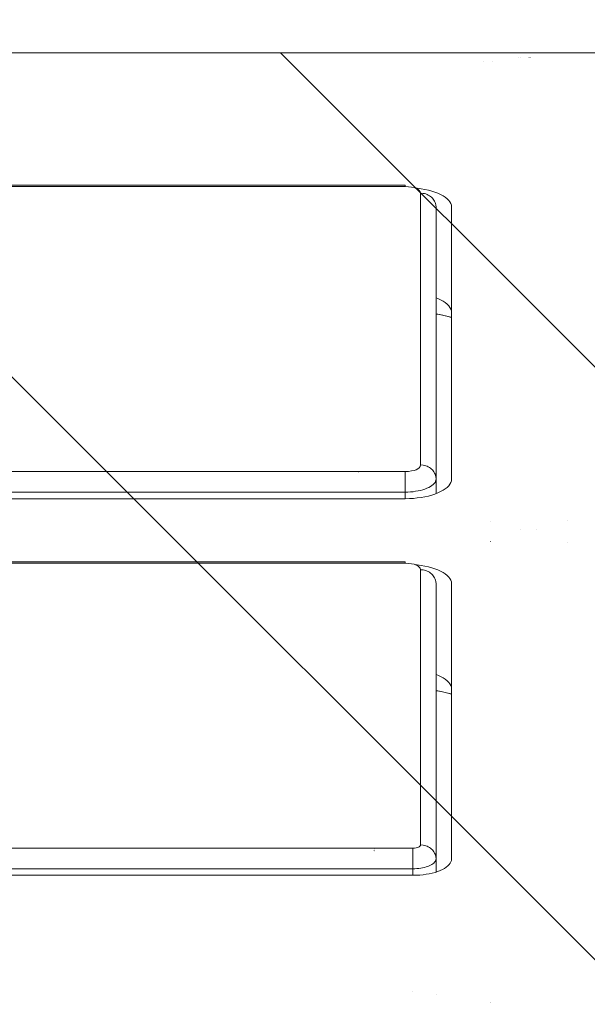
# Model space of a CAD drawing. Header units: inches. Extents: x -416 to -272, y -73 to 47.
# Tile 70 of 206: x -407.483 to -407.195, y 16.509 to 17.009. Entities that reach past the tile are written whole.
import ezdxf

# ---------------------------------------------------------------- set-up
doc = ezdxf.new("R2010")
doc.units = ezdxf.units.IN
doc.header["$LTSCALE"] = 32
doc.header["$MEASUREMENT"] = 0
doc.linetypes.add('Dash Style-1', pattern=[0.083328, 0.041656, -0.041672])
for name, color, linetype, lineweight in [('DashLineFill', 7, 'Dash Style-1', 13), ('Drawing', 7, 'Continuous', 18), ('None', 7, 'Continuous', 18)]:
    doc.layers.add(name, color=color, linetype=linetype, lineweight=lineweight)

# ---------------------------------------------------------------- blocks, each defined once
blk = doc.blocks.new('TiMotion_Handset (2D)')
at = {"layer": 'DashLineFill', "linetype": 'Continuous', "lineweight": 13}
h = blk.add_hatch(dxfattribs=at)
h.set_pattern_fill('Steel', color=253, style=0, pattern_type=2)
h.set_pattern_definition([(45, (0, 0), (-1.61301565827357, 1.935715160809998), []), (45, (-1.0608, 1.0608), (-0.4723460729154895, 0.4167612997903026), [])])
h.paths.add_polyline_path([(-0.5650679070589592, 2.440944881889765), (-0.5636889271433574, 2.443168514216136), (-0.5621892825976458, 2.445271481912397), (-0.5605689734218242, 2.447253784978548), (-0.5588279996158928, 2.449115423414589), (-0.5569663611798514, 2.45085639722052), (-0.5549840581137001, 2.452476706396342), (-0.5528810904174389, 2.453976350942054), (-0.5506574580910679, 2.455355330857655), (-0.5483514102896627, 2.456591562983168), (-0.5460011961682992, 2.457662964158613), (-0.543606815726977, 2.458569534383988), (-0.5411682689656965, 2.459311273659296), (-0.5386855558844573, 2.459888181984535), (-0.5361586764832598, 2.460300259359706), (-0.5335876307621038, 2.460547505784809), (-0.5309724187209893, 2.460629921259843), (0.4425815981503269, 2.460629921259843), (0.4451968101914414, 2.460547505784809), (0.4477678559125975, 2.460300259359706), (0.450294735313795, 2.459888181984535), (0.4527774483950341, 2.459311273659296), (0.4552159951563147, 2.458569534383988), (0.4576103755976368, 2.457662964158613), (0.4599605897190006, 2.456591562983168), (0.4622666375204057, 2.455355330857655), (0.4644902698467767, 2.453976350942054), (0.4665932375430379, 2.452476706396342), (0.4685755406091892, 2.45085639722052), (0.4704371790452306, 2.449115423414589), (0.472178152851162, 2.447253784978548), (0.4737984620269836, 2.445271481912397), (0.4752981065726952, 2.443168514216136), (0.4766770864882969, 2.440944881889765), (0.4779133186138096, 2.43863883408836), (0.478984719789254, 2.436288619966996), (0.47989129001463, 2.433894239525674), (0.4806330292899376, 2.431455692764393), (0.4812099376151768, 2.428972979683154), (0.4816220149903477, 2.426446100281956), (0.4818692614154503, 2.423875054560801), (0.4819516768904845, 2.421259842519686), (0.4819516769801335, 1.765582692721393), (0.4825163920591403, 1.763951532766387), (0.4830058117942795, 1.762300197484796), (0.4834199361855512, 1.760628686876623), (0.4837587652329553, 1.758937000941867), (0.4840222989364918, 1.757225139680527), (0.4842105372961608, 1.755493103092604), (0.4843234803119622, 1.753740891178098), (0.484361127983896, 1.751968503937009), (0.484361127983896, -1.751965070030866), (0.4842787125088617, -1.75458028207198), (0.4840314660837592, -1.757151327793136), (0.4836193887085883, -1.759678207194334), (0.483042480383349, -1.762160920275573), (0.4823007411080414, -1.764599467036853), (0.4813941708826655, -1.766993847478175), (0.4803227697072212, -1.769344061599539), (0.4790865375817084, -1.771650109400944), (0.4777075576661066, -1.773873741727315), (0.4762079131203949, -1.775976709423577), (0.4745876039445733, -1.777959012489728), (0.4728466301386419, -1.779820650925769), (0.4709849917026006, -1.781561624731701), (0.4690026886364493, -1.783181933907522), (0.4668997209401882, -1.784681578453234), (0.4646760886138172, -1.786060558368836), (0.4623700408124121, -1.787296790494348), (0.4600198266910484, -1.788368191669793), (0.4576254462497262, -1.789274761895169), (0.4551868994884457, -1.790016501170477), (0.4527041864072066, -1.790593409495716), (0.4501773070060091, -1.791005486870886), (0.447606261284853, -1.791252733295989), (0.4449910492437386, -1.791335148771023), (-1.79051826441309, -1.791335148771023), (-1.793133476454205, -1.791252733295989), (-1.795704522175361, -1.791005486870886), (-1.798231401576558, -1.790593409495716), (-1.800714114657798, -1.790016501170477), (-1.803152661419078, -1.789274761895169), (-1.8055470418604, -1.788368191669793), (-1.807897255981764, -1.787296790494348), (-1.810203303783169, -1.786060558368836), (-1.81242693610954, -1.784681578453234), (-1.814529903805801, -1.783181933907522), (-1.816512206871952, -1.781561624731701), (-1.818373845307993, -1.779820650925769), (-1.820114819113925, -1.777959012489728), (-1.821735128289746, -1.775976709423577), (-1.823234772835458, -1.773873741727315), (-1.82461375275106, -1.771650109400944), (-1.825849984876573, -1.769344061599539), (-1.826921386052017, -1.766993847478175), (-1.827827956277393, -1.764599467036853), (-1.828569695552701, -1.762160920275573), (-1.82914660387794, -1.759678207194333), (-1.829558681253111, -1.757151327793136), (-1.829805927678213, -1.75458028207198), (-1.829888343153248, -1.751965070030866), (-1.829888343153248, 1.751968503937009), (-1.829805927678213, 1.754583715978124), (-1.829558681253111, 1.75715476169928), (-1.82914660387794, 1.759681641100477), (-1.828569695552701, 1.762164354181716), (-1.827827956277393, 1.764602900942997), (-1.826921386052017, 1.766997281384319), (-1.825849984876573, 1.769347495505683), (-1.82461375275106, 1.771653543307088), (-1.823234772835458, 1.773877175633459), (-1.821735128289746, 1.77598014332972), (-1.820114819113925, 1.777962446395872), (-1.818373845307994, 1.779824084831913), (-1.816512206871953, 1.781565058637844), (-1.814529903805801, 1.783185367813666), (-1.81242693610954, 1.784685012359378), (-1.810203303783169, 1.786063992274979), (-1.807897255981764, 1.787300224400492), (-1.8055470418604, 1.788371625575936), (-1.803152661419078, 1.789278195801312), (-1.800714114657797, 1.79001993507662), (-1.798231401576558, 1.790596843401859), (-1.795704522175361, 1.79100892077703), (-1.793133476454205, 1.791256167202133), (-1.79051826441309, 1.791338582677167), (-0.5703424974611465, 1.791338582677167), (-0.5703424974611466, 2.421259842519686), (-0.5702600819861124, 2.423875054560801), (-0.5700128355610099, 2.426446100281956), (-0.569600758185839, 2.428972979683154), (-0.5690238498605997, 2.431455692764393), (-0.5682821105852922, 2.433894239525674), (-0.5673755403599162, 2.436288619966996), (-0.5663041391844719, 2.43863883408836)])
at = {"layer": 'DashLineFill'}
blk.add_open_spline([(-0.5650679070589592, 2.440944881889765), (-0.559793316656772, 2.450080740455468), (-0.5415215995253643, 2.460629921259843), (-0.04419541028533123, 2.460629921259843), (0.4531307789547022, 2.460629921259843), (0.4714024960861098, 2.450080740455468), (0.4819516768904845, 2.431809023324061), (0.4819516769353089, 2.09342126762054), (0.4819516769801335, 1.765582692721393), (0.484361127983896, 1.759098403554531), (0.484361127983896, 1.716953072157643e-06), (0.484361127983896, -1.76251425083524), (0.473811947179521, -1.780785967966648), (0.4555402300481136, -1.791335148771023), (-0.672763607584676, -1.791335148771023), (-1.801067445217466, -1.791335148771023), (-1.819339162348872, -1.780785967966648), (-1.829888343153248, -1.76251425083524), (-1.829888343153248, 1.716953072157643e-06), (-1.829888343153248, 1.762517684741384), (-1.819339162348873, 1.780789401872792), (-1.801067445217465, 1.791338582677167), (-1.180430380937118, 1.791338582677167), (-0.5703424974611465, 1.791338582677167), (-0.5703424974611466, 2.106299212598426), (-0.5703424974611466, 2.431809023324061), (-0.5650679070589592, 2.440944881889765)], degree=2, knots=[0, 0, 0, 0.001659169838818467, 0.003318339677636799, 0.07987838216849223, 0.08153755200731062, 0.08319672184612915, 0.08485589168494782, 0.1364181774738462, 0.1364181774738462, 0.1375061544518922, 0.4048450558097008, 0.4064547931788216, 0.4080645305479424, 0.4096742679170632, 0.5802364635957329, 0.5818462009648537, 0.5834559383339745, 0.5850656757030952, 0.8524045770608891, 0.8540143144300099, 0.8556240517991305, 0.8572337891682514, 0.9503292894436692, 0.9503292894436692, 0.9983902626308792, 1, 1, 1], dxfattribs=at)
at = {"layer": 'Drawing', "color": 7, "linetype": 'Continuous'}
for p, q in [((0.484361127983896, -1.718944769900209), (0.484361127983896, 1.633858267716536)), ((0.06655405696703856, 0.5511811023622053), (0.06655405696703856, 1.013779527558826)), ((0.2578969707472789, 0.5551181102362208), (0.2578969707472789, 1.00984251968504)), ((0.06659097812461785, 0.5493285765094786), (0.06655405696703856, 0.5511811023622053)), ((0.2579412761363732, 0.552895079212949), (0.2578969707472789, 0.5551181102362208)), ((0.2580594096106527, 0.5508741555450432), (0.2579412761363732, 0.552895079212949)), ((0.258250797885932, 0.5488848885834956), (0.2580594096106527, 0.5508741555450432)), ((0.06668942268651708, 0.5476444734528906), (0.06659097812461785, 0.5493285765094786)), ((0.06684891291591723, 0.5459867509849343), (0.06668942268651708, 0.5476444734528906)), ((0.06706825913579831, 0.544367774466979), (0.06684891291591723, 0.5459867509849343)), ((0.2240028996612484, 0.5469421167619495), (0.2236698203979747, 0.5450603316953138)), ((0.2242661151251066, 0.5488848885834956), (0.2240028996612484, 0.5469421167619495)), ((0.2243710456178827, 0.5499755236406), (0.2242661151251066, 0.5488848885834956)), ((0.2585140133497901, 0.5469421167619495), (0.258250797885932, 0.5488848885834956)), ((0.2588470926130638, 0.5450603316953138), (0.2585140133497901, 0.5469421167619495)), ((0.4153458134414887, 0.5469421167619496), (0.415012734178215, 0.5450603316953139)), ((0.4153458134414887, 0.5469421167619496), (0.4156090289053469, 0.5488848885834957)), ((0.4157139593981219, 0.5499755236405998), (0.4156090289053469, 0.5488848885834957)), ((0.06734582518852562, 0.5427996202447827), (0.06706825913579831, 0.544367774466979)), ((0.06767954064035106, 0.5412939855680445), (0.06734582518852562, 0.5427996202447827)), ((0.06806691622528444, 0.5398621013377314), (0.06767954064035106, 0.5412939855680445)), ((0.2228045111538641, 0.5415353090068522), (0.2222787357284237, 0.53991836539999)), ((0.2232693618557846, 0.5432535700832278), (0.2228045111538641, 0.5415353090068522)), ((0.2236698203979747, 0.5450603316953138), (0.2232693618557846, 0.5432535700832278)), ((0.2592475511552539, 0.5432535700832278), (0.2588470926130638, 0.5450603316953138)), ((0.2597124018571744, 0.5415353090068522), (0.2592475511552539, 0.5432535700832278)), ((0.2602381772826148, 0.53991836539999), (0.2597124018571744, 0.5415353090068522)), ((0.4141474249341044, 0.5415353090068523), (0.4136216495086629, 0.5399183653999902)), ((0.414612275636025, 0.543253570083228), (0.4141474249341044, 0.5415353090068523)), ((0.414612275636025, 0.543253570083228), (0.415012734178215, 0.5450603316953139)), ((0.06850506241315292, 0.5385146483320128), (0.06806691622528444, 0.5398621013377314)), ((0.0689907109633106, 0.5372616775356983), (0.06850506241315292, 0.5385146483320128)), ((0.06952023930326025, 0.5361125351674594), (0.0689907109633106, 0.5372616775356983)), ((0.07008969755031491, 0.5350757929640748), (0.06952023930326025, 0.5361125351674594)), ((0.1601014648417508, 0.5376855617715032), (0.1594775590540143, 0.5346705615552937)), ((0.1603789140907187, 0.5393700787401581), (0.1601014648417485, 0.5376855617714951)), ((0.1668550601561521, 0.5357917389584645), (0.1661288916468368, 0.5346918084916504)), ((0.1675384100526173, 0.5370358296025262), (0.1668550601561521, 0.5357917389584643)), ((0.1681738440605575, 0.5384148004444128), (0.1675384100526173, 0.5370358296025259)), ((0.1685441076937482, 0.5393700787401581), (0.1681738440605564, 0.5384148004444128)), ((0.2203771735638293, 0.5357917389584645), (0.219651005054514, 0.5346918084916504)), ((0.2210605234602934, 0.5370358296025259), (0.2203771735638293, 0.5357917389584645)), ((0.2216959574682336, 0.5384148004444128), (0.2210605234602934, 0.5370358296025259)), ((0.2222787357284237, 0.53991836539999), (0.2216959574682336, 0.5384148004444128)), ((0.2608209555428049, 0.5384148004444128), (0.2602381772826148, 0.53991836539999)), ((0.2614563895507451, 0.5370358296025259), (0.2608209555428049, 0.5384148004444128)), ((0.2621397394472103, 0.5357917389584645), (0.2614563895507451, 0.5370358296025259)), ((0.2628659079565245, 0.5346918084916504), (0.2621397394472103, 0.5357917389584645)), ((0.3514443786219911, 0.537685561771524), (0.3508204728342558, 0.5346705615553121)), ((0.3517218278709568, 0.5393700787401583), (0.3514443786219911, 0.537685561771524)), ((0.3581979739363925, 0.5357917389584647), (0.3574718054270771, 0.5346918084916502)), ((0.3581979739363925, 0.5357917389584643), (0.3588813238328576, 0.5370358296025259)), ((0.3588813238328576, 0.5370358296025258), (0.3595167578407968, 0.5384148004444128)), ((0.3598870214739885, 0.5393700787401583), (0.3595167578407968, 0.5384148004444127)), ((0.4117200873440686, 0.5357917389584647), (0.4109939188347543, 0.5346918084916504)), ((0.4117200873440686, 0.5357917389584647), (0.4124034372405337, 0.5370358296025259)), ((0.4130388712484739, 0.5384148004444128), (0.4124034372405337, 0.5370358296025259)), ((0.4136216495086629, 0.5399183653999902), (0.4130388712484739, 0.5384148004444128)), ((0.07069483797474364, 0.5341591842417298), (0.07008969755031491, 0.5350757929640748)), ((0.07133114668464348, 0.5333695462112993), (0.07069483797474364, 0.5341591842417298)), ((0.0719938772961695, 0.5327127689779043), (0.07133114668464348, 0.5333695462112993)), ((0.07267808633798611, 0.532193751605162), (0.0719938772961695, 0.5327127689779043)), ((0.07337867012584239, 0.53181636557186), (0.07267808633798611, 0.532193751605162)), ((0.07409040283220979, 0.5315834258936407), (0.07337867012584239, 0.53181636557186)), ((0.0748733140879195, 0.5314960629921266), (0.07409040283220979, 0.5315834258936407)), ((0.2146368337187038, 0.5314960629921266), (0.0748733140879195, 0.5314960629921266)), ((0.1594775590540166, 0.5346705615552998), (0.1587194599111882, 0.5316800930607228)), ((0.1611931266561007, 0.5314967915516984), (0.1611147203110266, 0.5314960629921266)), ((0.1620542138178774, 0.5316008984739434), (0.1611931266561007, 0.5314967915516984)), ((0.1629082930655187, 0.5318804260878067), (0.1620542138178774, 0.5316008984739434)), ((0.1637489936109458, 0.532333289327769), (0.1629082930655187, 0.5318804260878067)), ((0.1645700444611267, 0.5329561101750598), (0.1637489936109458, 0.532333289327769)), ((0.1653653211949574, 0.5337442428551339), (0.1645700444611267, 0.5329561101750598)), ((0.1661288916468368, 0.5346918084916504), (0.1653653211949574, 0.5337442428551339)), ((0.1661288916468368, 0.5346918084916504), (0.1653744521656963, 0.5337442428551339)), ((0.2155763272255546, 0.5316008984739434), (0.2146368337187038, 0.5314960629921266)), ((0.2164304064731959, 0.5318804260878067), (0.2155763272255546, 0.5316008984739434)), ((0.217271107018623, 0.5323332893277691), (0.2164304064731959, 0.5318804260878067)), ((0.2180921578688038, 0.53295611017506), (0.217271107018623, 0.5323332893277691)), ((0.2188874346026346, 0.533744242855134), (0.2180921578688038, 0.53295611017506)), ((0.219651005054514, 0.5346918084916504), (0.2188874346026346, 0.533744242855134)), ((0.2636294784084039, 0.533744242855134), (0.2628659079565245, 0.5346918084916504)), ((0.2644247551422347, 0.53295611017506), (0.2636294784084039, 0.533744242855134)), ((0.2652458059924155, 0.532333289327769), (0.2644247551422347, 0.53295611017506)), ((0.2660865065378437, 0.5318804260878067), (0.2652458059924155, 0.532333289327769)), ((0.2669405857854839, 0.5316008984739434), (0.2660865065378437, 0.5318804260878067)), ((0.2678800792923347, 0.5314960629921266), (0.2669405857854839, 0.5316008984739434)), ((0.4059797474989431, 0.5314960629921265), (0.2678800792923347, 0.5314960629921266)), ((0.3500623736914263, 0.5316800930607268), (0.3500060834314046, 0.5314960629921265)), ((0.3508204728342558, 0.5346705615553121), (0.3500623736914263, 0.5316800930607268)), ((0.3525360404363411, 0.5314967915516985), (0.352457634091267, 0.5314960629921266)), ((0.3533971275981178, 0.5316008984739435), (0.3525360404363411, 0.5314967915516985)), ((0.3542512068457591, 0.5318804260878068), (0.3533971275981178, 0.5316008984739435)), ((0.3550919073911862, 0.5323332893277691), (0.3542512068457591, 0.5318804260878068)), ((0.355912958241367, 0.53295611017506), (0.3550919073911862, 0.5323332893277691)), ((0.3567082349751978, 0.533744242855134), (0.355912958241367, 0.53295611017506)), ((0.3574718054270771, 0.5346918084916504), (0.3567082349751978, 0.533744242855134)), ((0.3574718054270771, 0.5346918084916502), (0.3567173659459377, 0.533744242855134)), ((0.4069192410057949, 0.5316008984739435), (0.4059797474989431, 0.5314960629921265)), ((0.4077733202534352, 0.5318804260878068), (0.4069192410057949, 0.5316008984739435)), ((0.4077733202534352, 0.5318804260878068), (0.4086140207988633, 0.5323332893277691)), ((0.409435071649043, 0.53295611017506), (0.4086140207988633, 0.5323332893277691)), ((0.4102303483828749, 0.533744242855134), (0.409435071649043, 0.53295611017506)), ((0.4109939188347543, 0.5346918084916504), (0.4102303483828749, 0.533744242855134))]:
    blk.add_line(p, q, dxfattribs=at)
at = {"layer": 'Drawing'}
for p, q in [((0.06988175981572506, 1.013779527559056), (0.06988175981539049, 0.5511811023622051)), ((0.0803457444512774, 1.013779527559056), (0.08034574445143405, 0.5511811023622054)), ((0.2251008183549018, 1.00984251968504), (0.2251008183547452, 0.5551181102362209)), ((0.2258385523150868, 0.5551181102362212), (0.2258385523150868, 1.00984251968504)), ((0.2612246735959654, 1.00984251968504), (0.2612246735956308, 0.5551181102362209)), ((0.2716886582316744, 1.00984251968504), (0.2716886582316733, 0.5551181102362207)), ((0.4164437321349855, 1.009842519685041), (0.4164437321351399, 0.5551181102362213)), ((0.4171814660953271, 0.5551181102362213), (0.4171814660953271, 1.00984251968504)), ((0.2710215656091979, 0.5787401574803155), (0.2710023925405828, 0.5787401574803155)), ((0.2713879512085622, 0.5787401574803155), (0.2713714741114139, 0.5787401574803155)), ((0.07879698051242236, 0.570866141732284), (0.07877723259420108, 0.570866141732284)), ((0.07925910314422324, 0.570866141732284), (0.07924130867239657, 0.570866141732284)), ((0.0796751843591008, 0.570866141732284), (0.07965947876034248, 0.570866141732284)), ((0.08004205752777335, 0.570866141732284), (0.08002856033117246, 0.570866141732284)), ((0.007534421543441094, 0.5511811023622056), (0.007511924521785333, 0.5511811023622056)), ((0.06988175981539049, 0.5511811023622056), (0.06655405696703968, 0.5511811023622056)), ((0.06990075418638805, 0.5501517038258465), (0.06988175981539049, 0.5511811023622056)), ((0.0803457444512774, 0.5511811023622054), (0.06988175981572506, 0.5511811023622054)), ((0.08034574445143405, 0.5511811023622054), (0.08039063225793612, 0.550303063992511)), ((0.08039063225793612, 0.550303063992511), (0.08048211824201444, 0.5495352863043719)), ((0.2241825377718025, 0.5494169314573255), (0.2245519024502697, 0.5505114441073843)), ((0.2245519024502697, 0.5505114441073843), (0.2248280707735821, 0.5518264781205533)), ((0.2248280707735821, 0.5518264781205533), (0.225011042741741, 0.5533620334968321)), ((0.225011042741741, 0.5533620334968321), (0.2251008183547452, 0.5551181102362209)), ((0.2258385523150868, 0.5551181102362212), (0.2251008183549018, 0.5551181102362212)), ((0.2612246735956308, 0.5551181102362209), (0.2578969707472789, 0.5551181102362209)), ((0.2612499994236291, 0.5537455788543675), (0.2612246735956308, 0.5551181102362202)), ((0.2716886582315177, 0.5551181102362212), (0.2612246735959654, 0.5551181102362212)), ((0.2613257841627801, 0.5523834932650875), (0.2612499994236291, 0.5537455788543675)), ((0.2614514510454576, 0.5510422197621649), (0.2613257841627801, 0.5523834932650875)), ((0.2616260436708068, 0.5497319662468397), (0.2614514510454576, 0.5510422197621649)), ((0.2716886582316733, 0.5551181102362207), (0.2717784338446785, 0.5533620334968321)), ((0.2717784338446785, 0.5533620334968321), (0.2719614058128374, 0.5518264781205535)), ((0.2719614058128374, 0.5518264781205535), (0.2722375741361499, 0.550511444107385)), ((0.2722375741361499, 0.550511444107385), (0.2726069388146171, 0.5494169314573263)), ((0.4155254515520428, 0.5494169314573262), (0.41589481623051, 0.550511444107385)), ((0.41589481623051, 0.550511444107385), (0.4161709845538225, 0.5518264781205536)), ((0.4161709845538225, 0.5518264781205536), (0.4163539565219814, 0.5533620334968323)), ((0.4163539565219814, 0.5533620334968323), (0.4164437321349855, 0.5551181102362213)), ((0.4171814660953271, 0.5551181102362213), (0.4164437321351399, 0.5551181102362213)), ((0.06995759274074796, 0.5491301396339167), (0.06990075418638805, 0.5501517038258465)), ((0.07005184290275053, 0.5481241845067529), (0.06995759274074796, 0.5491301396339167)), ((0.07018278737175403, 0.5471414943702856), (0.07005184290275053, 0.5481241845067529)), ((0.07034942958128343, 0.5461895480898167), (0.07018278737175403, 0.5471414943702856)), ((0.07055050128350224, 0.5452755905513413), (0.07034942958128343, 0.5461895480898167)), ((0.07078447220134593, 0.5444065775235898), (0.07055050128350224, 0.5452755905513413)), ((0.08048211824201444, 0.5495352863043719), (0.08062020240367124, 0.5488777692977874)), ((0.08062020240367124, 0.5488777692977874), (0.08080488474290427, 0.5483305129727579)), ((0.08080488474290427, 0.5483305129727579), (0.08103616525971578, 0.5478935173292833)), ((0.08103616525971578, 0.5478935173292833), (0.08131404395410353, 0.5475667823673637)), ((0.08131404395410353, 0.5475667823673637), (0.08163852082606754, 0.5473503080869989)), ((0.08163852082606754, 0.5473503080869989), (0.08200959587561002, 0.5472440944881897)), ((0.08190117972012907, 0.5458767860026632), (0.08176643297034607, 0.5452061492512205)), ((0.08200959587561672, 0.5472440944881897), (0.08190117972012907, 0.5458767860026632)), ((0.2217731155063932, 0.5472440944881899), (0.08200959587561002, 0.5472440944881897)), ((0.2215299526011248, 0.5452061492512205), (0.2216646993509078, 0.5458767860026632)), ((0.2216646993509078, 0.5458767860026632), (0.2217731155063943, 0.5472440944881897)), ((0.2217731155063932, 0.5472440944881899), (0.2225152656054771, 0.5474565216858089)), ((0.2225152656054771, 0.5474565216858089), (0.2231642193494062, 0.5478894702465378)), ((0.2231642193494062, 0.5478894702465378), (0.2237199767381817, 0.5485429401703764)), ((0.2237199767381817, 0.5485429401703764), (0.2241825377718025, 0.5494169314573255)), ((0.261848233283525, 0.5484627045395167), (0.2616260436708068, 0.5497319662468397)), ((0.2621163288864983, 0.5472440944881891), (0.261848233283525, 0.5484627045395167)), ((0.2624282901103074, 0.5460854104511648), (0.2621163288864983, 0.5472440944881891)), ((0.2627817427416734, 0.544995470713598), (0.2624282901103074, 0.5460854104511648)), ((0.2726069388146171, 0.5494169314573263), (0.2730694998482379, 0.5485429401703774)), ((0.2730694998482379, 0.5485429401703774), (0.2736252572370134, 0.5478894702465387)), ((0.2736252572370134, 0.5478894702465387), (0.2742742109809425, 0.5474565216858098)), ((0.2742742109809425, 0.5474565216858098), (0.2750163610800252, 0.5472440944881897)), ((0.274907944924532, 0.545876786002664), (0.27477319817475, 0.5452061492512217)), ((0.2750163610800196, 0.5472440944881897), (0.274907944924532, 0.545876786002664)), ((0.4131160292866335, 0.5472440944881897), (0.2750163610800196, 0.5472440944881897)), ((0.4128728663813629, 0.5452061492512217), (0.4130076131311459, 0.545876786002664)), ((0.4130076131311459, 0.545876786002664), (0.4131160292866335, 0.5472440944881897)), ((0.4131160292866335, 0.5472440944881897), (0.4138581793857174, 0.5474565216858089)), ((0.4138581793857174, 0.5474565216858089), (0.4145071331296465, 0.5478894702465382)), ((0.4145071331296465, 0.5478894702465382), (0.415062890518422, 0.5485429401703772)), ((0.415062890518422, 0.5485429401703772), (0.4155254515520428, 0.5494169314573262)), ((0.07104956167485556, 0.5435891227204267), (0.07078447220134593, 0.5444065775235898)), ((0.07134375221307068, 0.5428294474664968), (0.07104956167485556, 0.5435891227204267)), ((0.07166480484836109, 0.5421333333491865), (0.07134375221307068, 0.5428294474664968)), ((0.07201027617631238, 0.5415060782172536), (0.07166480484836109, 0.5421333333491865)), ((0.07237753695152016, 0.5409524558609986), (0.07201027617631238, 0.5415060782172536)), ((0.0727637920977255, 0.5404766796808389), (0.07237753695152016, 0.5409524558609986)), ((0.07316610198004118, 0.5400823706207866), (0.0727637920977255, 0.5404766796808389)), ((0.07844145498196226, 0.5404249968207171), (0.07788923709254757, 0.5401078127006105)), ((0.07896651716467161, 0.5407940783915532), (0.07844145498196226, 0.5404249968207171)), ((0.07946042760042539, 0.5412122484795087), (0.07896651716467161, 0.5407940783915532)), ((0.07991942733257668, 0.5416763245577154), (0.07946042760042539, 0.5412122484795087)), ((0.08034002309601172, 0.5421827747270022), (0.07991942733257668, 0.5416763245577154)), ((0.0807190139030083, 0.5427277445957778), (0.08034002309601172, 0.5421827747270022)), ((0.0810535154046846, 0.5433070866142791), (0.0807190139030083, 0.5427277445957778)), ((0.08134098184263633, 0.5439163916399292), (0.0810535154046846, 0.5433070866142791)), ((0.08157922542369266, 0.5445510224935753), (0.08134098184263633, 0.5439163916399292)), ((0.08176643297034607, 0.5452061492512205), (0.08157922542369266, 0.5445510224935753)), ((0.2176527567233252, 0.5401078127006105), (0.2182049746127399, 0.5404249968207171)), ((0.2182049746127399, 0.5404249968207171), (0.2187300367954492, 0.5407940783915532)), ((0.2187300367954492, 0.5407940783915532), (0.219223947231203, 0.5412122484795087)), ((0.219223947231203, 0.5412122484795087), (0.2196829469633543, 0.5416763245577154)), ((0.2196829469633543, 0.5416763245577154), (0.2201035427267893, 0.5421827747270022)), ((0.2201035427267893, 0.5421827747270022), (0.2204825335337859, 0.5427277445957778)), ((0.2204825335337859, 0.5427277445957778), (0.2208170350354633, 0.5433070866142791)), ((0.2208170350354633, 0.5433070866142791), (0.221104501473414, 0.5439163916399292)), ((0.221104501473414, 0.5439163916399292), (0.2213427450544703, 0.5445510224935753)), ((0.2213427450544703, 0.5445510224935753), (0.2215299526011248, 0.5452061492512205)), ((0.2631739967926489, 0.5439825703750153), (0.2627817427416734, 0.544995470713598)), ((0.2636020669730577, 0.5430544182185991), (0.2631739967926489, 0.5439825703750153)), ((0.2640626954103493, 0.5422180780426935), (0.2636020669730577, 0.5430544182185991)), ((0.2645523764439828, 0.5414799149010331), (0.2640626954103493, 0.5422180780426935)), ((0.2650673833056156, 0.5408455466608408), (0.2645523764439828, 0.5414799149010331)), ((0.2656037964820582, 0.5403198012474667), (0.2650673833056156, 0.5408455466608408)), ((0.2661575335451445, 0.5399066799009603), (0.2656037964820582, 0.5403198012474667)), ((0.2714482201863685, 0.5404249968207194), (0.2708960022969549, 0.540107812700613)), ((0.2719732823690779, 0.5407940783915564), (0.2714482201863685, 0.5404249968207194)), ((0.2724671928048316, 0.5412122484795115), (0.2719732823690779, 0.5407940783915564)), ((0.2729261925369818, 0.5416763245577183), (0.2724671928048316, 0.5412122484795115)), ((0.2733467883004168, 0.5421827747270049), (0.2729261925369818, 0.5416763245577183)), ((0.2737257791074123, 0.5427277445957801), (0.2733467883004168, 0.5421827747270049)), ((0.2740602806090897, 0.5433070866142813), (0.2737257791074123, 0.5427277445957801)), ((0.2743477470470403, 0.5439163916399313), (0.2740602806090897, 0.5433070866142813)), ((0.2745859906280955, 0.544551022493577), (0.2743477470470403, 0.5439163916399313)), ((0.27477319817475, 0.5452061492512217), (0.2745859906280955, 0.544551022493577)), ((0.4089956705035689, 0.540107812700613), (0.4095478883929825, 0.5404249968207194)), ((0.4095478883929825, 0.5404249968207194), (0.4100729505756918, 0.5407940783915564)), ((0.4100729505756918, 0.5407940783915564), (0.4105668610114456, 0.5412122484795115)), ((0.4105668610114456, 0.5412122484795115), (0.4110258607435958, 0.5416763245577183)), ((0.4110258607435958, 0.5416763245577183), (0.4114464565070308, 0.5421827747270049)), ((0.4114464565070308, 0.5421827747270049), (0.4118254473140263, 0.5427277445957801)), ((0.4118254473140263, 0.5427277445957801), (0.4121599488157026, 0.5433070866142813)), ((0.4121599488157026, 0.5433070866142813), (0.4124474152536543, 0.5439163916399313)), ((0.4124474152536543, 0.5439163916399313), (0.4126856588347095, 0.544551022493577)), ((0.4126856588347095, 0.544551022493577), (0.4128728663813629, 0.5452061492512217)), ((0.006027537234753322, 0.5393700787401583), (0.006009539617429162, 0.5393700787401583)), ((0.07487331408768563, 0.5393700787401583), (0.06822690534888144, 0.5393700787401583)), ((0.0735814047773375, 0.5397725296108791), (0.07316610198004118, 0.5400823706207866)), ((0.07400653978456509, 0.5395495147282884), (0.0735814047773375, 0.5397725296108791)), ((0.07443827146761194, 0.5394150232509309), (0.07400653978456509, 0.5395495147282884)), ((0.07487331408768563, 0.5393700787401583), (0.07443827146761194, 0.5394150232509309)), ((0.07611251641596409, 0.5394897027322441), (0.0748733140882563, 0.5393700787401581)), ((0.2146368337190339, 0.5393700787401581), (0.0748733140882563, 0.5393700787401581)), ((0.07672031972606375, 0.5396383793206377), (0.07611251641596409, 0.5394897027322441)), ((0.07731406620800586, 0.5398449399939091), (0.07672031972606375, 0.5396383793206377)), ((0.07788923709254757, 0.5401078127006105), (0.07731406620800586, 0.5398449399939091)), ((0.1598615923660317, 0.5368157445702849), (0.159124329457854, 0.5334645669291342)), ((0.160308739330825, 0.5393700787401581), (0.1598615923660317, 0.5368157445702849)), ((0.2146368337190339, 0.5393700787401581), (0.2158760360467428, 0.5394897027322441)), ((0.2158760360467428, 0.5394897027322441), (0.2164838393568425, 0.5396383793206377)), ((0.2164838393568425, 0.5396383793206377), (0.2170775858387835, 0.5398449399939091)), ((0.2170775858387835, 0.5398449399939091), (0.2176527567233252, 0.5401078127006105)), ((0.2678800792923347, 0.5393700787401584), (0.2604506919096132, 0.5393700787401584)), ((0.2667243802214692, 0.539609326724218), (0.2661575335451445, 0.5399066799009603)), ((0.2673000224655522, 0.5394300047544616), (0.2667243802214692, 0.539609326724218)), ((0.2678800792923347, 0.5393700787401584), (0.2673000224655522, 0.5394300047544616)), ((0.2691192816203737, 0.5394897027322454), (0.2678800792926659, 0.5393700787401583)), ((0.4059797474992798, 0.5393700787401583), (0.2678800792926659, 0.5393700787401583)), ((0.2697270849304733, 0.5396383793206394), (0.2691192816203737, 0.5394897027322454)), ((0.2703208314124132, 0.5398449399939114), (0.2697270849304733, 0.5396383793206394)), ((0.2708960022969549, 0.540107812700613), (0.2703208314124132, 0.5398449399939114)), ((0.3513777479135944, 0.5377218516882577), (0.3507133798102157, 0.5345062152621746)), ((0.351236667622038, 0.5366338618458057), (0.3508316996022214, 0.534679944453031)), ((0.3516495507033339, 0.5393700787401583), (0.3513777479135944, 0.5377218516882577)), ((0.3517298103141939, 0.5393700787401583), (0.3514527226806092, 0.5376916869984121)), ((0.4059797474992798, 0.5393700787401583), (0.4072189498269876, 0.5394897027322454)), ((0.4072189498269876, 0.5394897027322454), (0.4078267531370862, 0.5396383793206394)), ((0.4078267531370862, 0.5396383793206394), (0.4084204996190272, 0.5398449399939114)), ((0.4084204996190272, 0.5398449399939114), (0.4089956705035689, 0.540107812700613)), ((0.159124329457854, 0.5334645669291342), (0.1585943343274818, 0.5314960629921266)), ((0.1587194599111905, 0.5316800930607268), (0.1586631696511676, 0.5314960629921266)), ((0.3507133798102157, 0.5345062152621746), (0.3499553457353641, 0.5314960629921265)), ((0.3500725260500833, 0.5316791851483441), (0.3500164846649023, 0.5314960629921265)), ((0.350076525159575, 0.5316949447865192), (0.3500725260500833, 0.5316791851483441)), ((0.4801125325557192, 0.515372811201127), (0.4801125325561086, 0.5152850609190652)), ((0.002115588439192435, 0.511811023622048), (0.002043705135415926, 0.511811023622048)), ((0.002131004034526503, 0.5119544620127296), (0.002059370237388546, 0.5119619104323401)), ((0.002136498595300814, 0.5119454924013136), (0.002060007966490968, 0.5119680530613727)), ((0.002150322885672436, 0.5119441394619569), (0.002136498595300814, 0.5119454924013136)), ((0.2360589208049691, 0.5118110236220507), (0.2360424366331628, 0.5118110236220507)), ((0.2464744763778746, 0.5118110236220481), (0.2464579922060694, 0.5118110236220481)), ((0.4801125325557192, 0.5109367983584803), (0.4801125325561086, 0.5108293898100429)), ((0.2423733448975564, 0.4963468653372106), (0.2423733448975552, 0.4963335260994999)), ((0.4819516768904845, 0.4975909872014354), (0.4819516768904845, 0.4975703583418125)), ((0.4819516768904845, 0.4965481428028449), (0.4819516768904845, 0.4965228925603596)), ((0.4819516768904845, 0.4926609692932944), (0.4819516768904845, 0.4926237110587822)), ((0.4819516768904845, 0.4924746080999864), (0.4819516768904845, 0.4924211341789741)), ((0.4819516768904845, 0.4918287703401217), (0.4819516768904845, 0.491624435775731)), ((0.2423733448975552, 0.4881799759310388), (0.2423733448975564, 0.4881689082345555)), ((0.2357122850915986, 0.4724409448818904), (0.2356967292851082, 0.4724409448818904)), ((0.2468201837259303, 0.4724409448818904), (0.2468046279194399, 0.4724409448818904))]:
    blk.add_line(p, q, dxfattribs=at)
blk = doc.blocks.new('Group-99')
at = {"layer": 'None', "color": 7, "rotation": 270}
blk.add_blockref('TiMotion_Handset (2D)', (62.99212598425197, -30), dxfattribs=at)
blk = doc.blocks.new('SL Credenza Desk (2D)-2')
at = {"layer": 'None'}
blk.add_blockref('Group-99', (0, 0), dxfattribs=at)
at = {"layer": 'Drawing', "color": 0, "flags": 1}
for tag in ['Tag', 'Catalog', 'Option1', 'Option2', 'Option3', 'Option4', 'Option5', 'Option6', 'Option7', 'Option8', 'Option9', 'Option10', 'Option11', 'Option12', 'Custom', 'FinishGroup', 'Discount', 'Item2', 'Item3', 'Item6', 'Item9', 'Item10', 'Item12', 'Item13', 'Item16', 'Item19', 'Item20', 'Item21', 'Item22', 'Item23', 'Item24', 'Item25', 'Item8', 'Item18', 'Item1', 'Item4', 'Item5', 'Item7', 'Item11', 'Item14', 'Item15', 'Item17']:
    blk.add_attdef(tag, (-56.28870742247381, 1.485347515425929), '', height=0.007086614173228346, dxfattribs=at)
blk = doc.blocks.new('Group-100')
at = {"layer": 'Drawing', "rotation": 180}
blk.add_blockref('SL Credenza Desk (2D)-2', (15.71916659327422, 1.485347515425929), dxfattribs=at)
at = {"layer": 'Drawing', "color": 0, "flags": 1}
for tag in ['Tag', 'Catalog', 'Option1', 'Option2', 'Option3', 'Option4', 'Option5', 'Option6', 'Option7', 'Option8', 'Option9', 'Option10', 'Option11', 'Option12', 'Custom', 'FinishGroup', 'Discount', 'Item2', 'Item3', 'Item6', 'Item9', 'Item10', 'Item12', 'Item13', 'Item16', 'Item19', 'Item20', 'Item21', 'Item22', 'Item23', 'Item24', 'Item25', 'Item8', 'Item18', 'Item1', 'Item4', 'Item5', 'Item7', 'Item11', 'Item14', 'Item15', 'Item17']:
    blk.add_attdef(tag, (-56.28870742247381, 1.485347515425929), '', height=0.007086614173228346, dxfattribs=at)

msp = doc.modelspace()

# ---------------------------------------------------------------- block references
at = {"layer": 'Drawing', "color": 7}
msp.add_blockref('Group-100', (-359.4593240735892, -14.97747349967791), dxfattribs=at)

doc.saveas('drawing.dxf')
